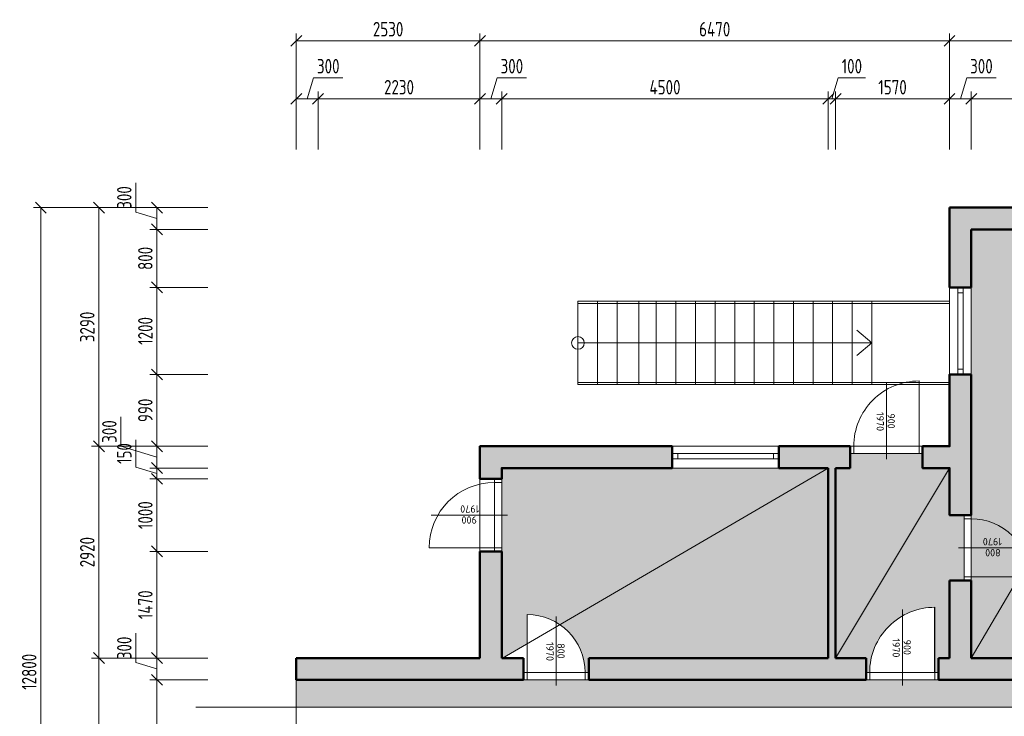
# Model space of a CAD drawing. Header units: millimetres. Extents: x 5450 to 824849, y -109713 to 33478.
# Tile 4 of 21: x 726674 to 740240, y -74729 to -65124. Entities that reach past the tile are written whole.
import ezdxf
from ezdxf.enums import TextEntityAlignment as Align

# ---------------------------------------------------------------- set-up
doc = ezdxf.new("R2010")
doc.units = ezdxf.units.MM
doc.layers.get('Defpoints').update_dxf_attribs({"color": 8})
for name, color, linetype, lineweight, true_color in [('B_pohled', 7, 'Continuous', 18, 0xe07000), ('B_výplně otvorů', 7, 'Continuous', 18, 0xe07000), ('B_řez', 7, 'Continuous', 50, 0xe07000), ('B_šrafy', 7, 'Continuous', 5, 0xe07000)]:
    doc.layers.add(name, color=color, linetype=linetype, lineweight=lineweight, true_color=true_color)
for name, color, linetype, lineweight in [('OTVORY', 1, 'Continuous', 25), ('S_kóty_100', 162, 'Continuous', 13), ('S_tenká', 120, 'Continuous', 18)]:
    doc.layers.add(name, color=color, linetype=linetype, lineweight=lineweight)
doc.styles.get("Standard").update_dxf_attribs({"font": 'isocpeur.ttf', "width": 0.75})
doc.dimstyles.new('M 1-100', dxfattribs={"dimscale": 100, "dimtxt": 2, "dimasz": 1.5, "dimexe": 1, "dimexo": 3, "dimgap": 0.6, "dimtad": 1, "dimdec": 0, "dimrnd": 5, "dimdsep": 46, "dimtxsty": 'Standard', "dimblk": 'OBLIQUE', "dimcen": 0.09, "dimclrd": 256, "dimclre": 256, "dimclrt": 256, "dimadec": 0, "dimazin": 0, "dimtfac": 1, "dimtdec": 0, "dimtmove": 1, "dimatfit": 3, "dimldrblk": 'OBLIQUE', "dimfxl": 0, "dimtolj": 1, "dimtzin": 0, "dimlwd": -1, "dimlwe": -1, "dimarcsym": 0})

# ---------------------------------------------------------------- blocks, each defined once
blk = doc.blocks.new('*U219')
at = {"linetype": 'ByBlock'}
for p, q in [((-500, 0), (-450, 0)), ((-450, 0), (-450, -100)), ((450, -100), (450, 0)), ((-500, -100), (-450, -100)), ((-450, -100), (-450, -1000)), ((450, 0), (500, 0)), ((450, -100), (500, -100))]:
    blk.add_line(p, q, dxfattribs=at)
for p, q in [((-500, -100), (-500, 0)), ((0, 78), (0, -971)), ((500, -100), (500, 0))]:
    blk.add_line(p, q)
at = {"linetype": 'Continuous'}
for p, q in [((-450, 0), (450, 0)), ((-450, -100), (450, -100))]:
    blk.add_line(p, q, dxfattribs=at)
at = {"linetype": 'ByBlock'}
blk.add_arc((-450, -100), 900, 270, 0, dxfattribs=at)
at = {"flags": 8}
blk.add_attdef('SIRKA', text='', height=100, rotation=90, dxfattribs=at).set_placement((13, -447), align=Align.BOTTOM_CENTER)
blk.add_attdef('VYSKA', text='', height=100, rotation=90, dxfattribs=at).set_placement((35, -446), align=Align.TOP_CENTER)
blk = doc.blocks.new('*U220')
at = {"linetype": 'ByBlock'}
for p, q in [((-450, 0), (-400, 0)), ((-400, 0), (-400, -100)), ((400, -100), (400, 0)), ((-450, -100), (-400, -100)), ((-400, -100), (-400, -900)), ((400, 0), (450, 0)), ((400, -100), (450, -100))]:
    blk.add_line(p, q, dxfattribs=at)
for p, q in [((-450, -100), (-450, 0)), ((0, 78), (0, -871)), ((450, -100), (450, 0))]:
    blk.add_line(p, q)
at = {"linetype": 'Continuous'}
for p, q in [((-400, 0), (400, 0)), ((-400, -100), (400, -100))]:
    blk.add_line(p, q, dxfattribs=at)
at = {"linetype": 'ByBlock'}
blk.add_arc((-400, -100), 800, 270, 0, dxfattribs=at)
at = {"flags": 8}
blk.add_attdef('SIRKA', text='', height=100, rotation=90, dxfattribs=at).set_placement((13, -397), align=Align.BOTTOM_CENTER)
blk.add_attdef('VYSKA', text='', height=100, rotation=90, dxfattribs=at).set_placement((35, -396), align=Align.TOP_CENTER)
blk = doc.blocks.new('*U195')
at = {"linetype": 'ByBlock'}
for p, q in [((-500, 0), (-450, 0)), ((-450, 0), (-450, -100)), ((450, -100), (450, 0)), ((-500, -100), (-450, -100)), ((-450, -100), (-450, -1000)), ((450, 0), (500, 0)), ((450, -100), (500, -100))]:
    blk.add_line(p, q, dxfattribs=at)
for p, q in [((-500, -100), (-500, 0)), ((0, 78), (0, -971)), ((500, -100), (500, 0))]:
    blk.add_line(p, q)
at = {"linetype": 'Continuous'}
for p, q in [((-450, 0), (450, 0)), ((-450, -100), (450, -100))]:
    blk.add_line(p, q, dxfattribs=at)
at = {"linetype": 'ByBlock'}
blk.add_arc((-450, -100), 900, 270, 0, dxfattribs=at)
at = {"flags": 8}
blk.add_attdef('SIRKA', text='', height=100, rotation=90, dxfattribs=at).set_placement((13, -447), align=Align.BOTTOM_CENTER)
blk.add_attdef('VYSKA', text='', height=100, rotation=90, dxfattribs=at).set_placement((35, -446), align=Align.TOP_CENTER)
blk = doc.blocks.new('*U196')
at = {"linetype": 'ByBlock'}
for p, q in [((-400, 0), (-450, 0)), ((-400, -100), (-400, 0)), ((-400, -100), (-450, -100)), ((400, 0), (400, -100)), ((450, 0), (400, 0)), ((400, -100), (400, -900)), ((450, -100), (400, -100))]:
    blk.add_line(p, q, dxfattribs=at)
for p, q in [((-450, -100), (-450, 0)), ((0, 78), (0, -871)), ((450, -100), (450, 0))]:
    blk.add_line(p, q)
at = {"linetype": 'Continuous'}
for p, q in [((400, 0), (-400, 0)), ((400, -100), (-400, -100))]:
    blk.add_line(p, q, dxfattribs=at)
at = {"linetype": 'ByBlock'}
blk.add_arc((400, -100), 800, 180, 270, dxfattribs=at)
at = {"flags": 8}
blk.add_attdef('SIRKA', text='', height=100, rotation=90, dxfattribs=at).set_placement((13, -397), align=Align.BOTTOM_CENTER)
blk.add_attdef('VYSKA', text='', height=100, rotation=90, dxfattribs=at).set_placement((35, -396), align=Align.TOP_CENTER)
blk = doc.blocks.new('*U197')
at = {"linetype": 'ByBlock'}
for p, q in [((-450, 100), (-450, 1000)), ((-500, 100), (-450, 100)), ((-500, 0), (-450, 0)), ((-450, 0), (-450, 100)), ((450, 100), (450, 0)), ((450, 100), (500, 100)), ((450, 0), (500, 0))]:
    blk.add_line(p, q, dxfattribs=at)
for p, q in [((0, -78), (0, 971)), ((-500, 100), (-500, 0)), ((500, 100), (500, 0))]:
    blk.add_line(p, q)
at = {"linetype": 'Continuous'}
for p, q in [((-450, 100), (450, 100)), ((-450, 0), (450, 0))]:
    blk.add_line(p, q, dxfattribs=at)
at = {"linetype": 'ByBlock'}
blk.add_arc((-450, 100), 900, 360, 90, dxfattribs=at)
at = {"flags": 8}
blk.add_attdef('SIRKA', text='', height=100, rotation=90, dxfattribs=at).set_placement((13, 449), align=Align.BOTTOM_CENTER)
blk.add_attdef('VYSKA', text='', height=100, rotation=90, dxfattribs=at).set_placement((35, 440), align=Align.TOP_CENTER)
blk = doc.blocks.new('*U12')
at = {"color": 0}
for p, q in [((0, 75), (1200, 75)), ((0, 75), (0, 0)), ((0, 0), (1200, 0)), ((75, 75), (75, 0)), ((1125, 0), (1125, 75)), ((1200, 0), (1200, 75))]:
    blk.add_line(p, q, dxfattribs=at)
blk = doc.blocks.new('*U16')
at = {"color": 0}
for p, q in [((0, 75), (1470, 75)), ((0, 75), (0, 0)), ((0, 0), (1470, 0)), ((75, 75), (75, 0)), ((1395, 0), (1395, 75)), ((1470, 0), (1470, 75))]:
    blk.add_line(p, q, dxfattribs=at)
blk = doc.blocks.new('_Oblique')
at = {"color": 0, "linetype": 'ByBlock', "lineweight": -2}
blk.add_line((-0.5, -0.5), (0.5, 0.5), dxfattribs=at)
blk = doc.blocks.new('*D44')
at = {"layer": 'Defpoints', "color": 0, "lineweight": 18, "transparency": 16777216}
for p in [(728565, -74225), (730785, -74225), (730835, -80055)]:
    blk.add_point(p, dxfattribs=at)
at = {"layer": 'S_kóty_100', "transparency": 16777216}
for p, q in [((729265, -74225), (728465, -74225)), ((728565, -80055), (728565, -74225)), ((729265, -80055), (728465, -80055))]:
    blk.add_line(p, q, dxfattribs=at)
at = {"layer": 'S_kóty_100', "transparency": 16777216, "xscale": 150, "yscale": 150, "zscale": 150}
for p, rotation in [((728565, -74225), 90), ((728565, -80055), 270)]:
    blk.add_blockref('_Oblique', p, dxfattribs=dict(at, rotation=rotation))
at = {"layer": 'S_kóty_100', "transparency": 16777216, "insert": (728405, -77140), "char_height": 200, "attachment_point": 5, "rotation": 90}
blk.add_mtext('\\A1;5830', dxfattribs=at)
blk = doc.blocks.new('*D45')
at = {"layer": 'Defpoints', "color": 0, "lineweight": 18, "transparency": 16777216}
for p in [(728565, -73925), (730485, -73925), (730785, -74225)]:
    blk.add_point(p, dxfattribs=at)
at = {"layer": 'S_kóty_100', "transparency": 16777216}
for p, q in [((728275, -73988), (728275, -73583)), ((729265, -73925), (728465, -73925)), ((728565, -74225), (728565, -73925)), ((728565, -74075), (728275, -73988)), ((729265, -74225), (728465, -74225))]:
    blk.add_line(p, q, dxfattribs=at)
at = {"layer": 'S_kóty_100', "transparency": 16777216, "xscale": 150, "yscale": 150, "zscale": 150}
for p, rotation in [((728565, -73925), 90), ((728565, -74225), 270)]:
    blk.add_blockref('_Oblique', p, dxfattribs=dict(at, rotation=rotation))
at = {"layer": 'S_kóty_100', "transparency": 16777216, "insert": (728115, -73785), "char_height": 200, "attachment_point": 5, "rotation": 90}
blk.add_mtext('\\A1;300', dxfattribs=at)
blk = doc.blocks.new('*D46')
at = {"layer": 'Defpoints', "color": 0, "lineweight": 18, "transparency": 16777216}
for p in [(728565, -72455), (733015, -72455), (730485, -73925)]:
    blk.add_point(p, dxfattribs=at)
at = {"layer": 'S_kóty_100', "transparency": 16777216}
for p, q in [((729265, -72455), (728465, -72455)), ((728565, -73925), (728565, -72455)), ((729265, -73925), (728465, -73925))]:
    blk.add_line(p, q, dxfattribs=at)
at = {"layer": 'S_kóty_100', "transparency": 16777216, "xscale": 150, "yscale": 150, "zscale": 150}
for p, rotation in [((728565, -72455), 90), ((728565, -73925), 270)]:
    blk.add_blockref('_Oblique', p, dxfattribs=dict(at, rotation=rotation))
at = {"layer": 'S_kóty_100', "transparency": 16777216, "insert": (728405, -73190), "char_height": 200, "attachment_point": 5, "rotation": 90}
blk.add_mtext('\\A1;1470', dxfattribs=at)
blk = doc.blocks.new('*D208')
at = {"layer": 'Defpoints', "color": 0, "lineweight": 18, "transparency": 16777216}
for p in [(728565, -71455), (733015, -71455), (733015, -72455)]:
    blk.add_point(p, dxfattribs=at)
at = {"layer": 'S_kóty_100', "transparency": 16777216}
for p, q in [((729265, -71455), (728465, -71455)), ((728565, -72455), (728565, -71455)), ((729265, -72455), (728465, -72455))]:
    blk.add_line(p, q, dxfattribs=at)
at = {"layer": 'S_kóty_100', "transparency": 16777216, "xscale": 150, "yscale": 150, "zscale": 150}
for p, rotation in [((728565, -71455), 90), ((728565, -72455), 270)]:
    blk.add_blockref('_Oblique', p, dxfattribs=dict(at, rotation=rotation))
at = {"layer": 'S_kóty_100', "transparency": 16777216, "insert": (728405, -71955), "char_height": 200, "attachment_point": 5, "rotation": 90}
blk.add_mtext('\\A1;1000', dxfattribs=at)
blk = doc.blocks.new('*D209')
at = {"layer": 'Defpoints', "color": 0, "lineweight": 18, "transparency": 16777216}
for p in [(728565, -71305), (733315, -71305), (733015, -71455)]:
    blk.add_point(p, dxfattribs=at)
at = {"layer": 'S_kóty_100', "transparency": 16777216}
for p, q in [((728275, -71293), (728275, -70918)), ((728565, -71380), (728275, -71293)), ((729265, -71305), (728465, -71305)), ((728565, -71455), (728565, -71305)), ((729265, -71455), (728465, -71455))]:
    blk.add_line(p, q, dxfattribs=at)
at = {"layer": 'S_kóty_100', "transparency": 16777216, "xscale": 150, "yscale": 150, "zscale": 150}
for p, rotation in [((728565, -71305), 90), ((728565, -71455), 270)]:
    blk.add_blockref('_Oblique', p, dxfattribs=dict(at, rotation=rotation))
at = {"layer": 'S_kóty_100', "transparency": 16777216, "insert": (728115, -71105), "char_height": 200, "attachment_point": 5, "rotation": 90}
blk.add_mtext('\\A1;150', dxfattribs=at)
blk = doc.blocks.new('*D210')
at = {"layer": 'Defpoints', "color": 0, "lineweight": 18, "transparency": 16777216}
for p in [(728565, -71005), (733015, -71005), (733315, -71305)]:
    blk.add_point(p, dxfattribs=at)
at = {"layer": 'S_kóty_100', "transparency": 16777216}
for p, q in [((728069, -71005), (728069, -70600)), ((728565, -71155), (728069, -71005)), ((729265, -71005), (728465, -71005)), ((728565, -71305), (728565, -71005)), ((729265, -71305), (728465, -71305))]:
    blk.add_line(p, q, dxfattribs=at)
at = {"layer": 'S_kóty_100', "transparency": 16777216, "xscale": 150, "yscale": 150, "zscale": 150}
for p, rotation in [((728565, -71005), 90), ((728565, -71305), 270)]:
    blk.add_blockref('_Oblique', p, dxfattribs=dict(at, rotation=rotation))
at = {"layer": 'S_kóty_100', "transparency": 16777216, "insert": (727909, -70802), "char_height": 200, "attachment_point": 5, "rotation": 90}
blk.add_mtext('\\A1;300', dxfattribs=at)
blk = doc.blocks.new('*D211')
at = {"layer": 'Defpoints', "color": 0, "lineweight": 18, "transparency": 16777216}
for p in [(728565, -70015), (739485, -70015), (733015, -71005)]:
    blk.add_point(p, dxfattribs=at)
at = {"layer": 'S_kóty_100', "transparency": 16777216}
for p, q in [((729265, -70015), (728465, -70015)), ((728565, -71005), (728565, -70015)), ((729265, -71005), (728465, -71005))]:
    blk.add_line(p, q, dxfattribs=at)
at = {"layer": 'S_kóty_100', "transparency": 16777216, "xscale": 150, "yscale": 150, "zscale": 150}
for p, rotation in [((728565, -70015), 90), ((728565, -71005), 270)]:
    blk.add_blockref('_Oblique', p, dxfattribs=dict(at, rotation=rotation))
at = {"layer": 'S_kóty_100', "transparency": 16777216, "insert": (728405, -70510), "char_height": 200, "attachment_point": 5, "rotation": 90}
blk.add_mtext('\\A1;990', dxfattribs=at)
blk = doc.blocks.new('*D212')
at = {"layer": 'Defpoints', "color": 0, "lineweight": 18, "transparency": 16777216}
for p in [(728565, -68815), (739485, -68815), (739485, -70015)]:
    blk.add_point(p, dxfattribs=at)
at = {"layer": 'S_kóty_100', "transparency": 16777216}
for p, q in [((729265, -68815), (728465, -68815)), ((728565, -70015), (728565, -68815)), ((729265, -70015), (728465, -70015))]:
    blk.add_line(p, q, dxfattribs=at)
at = {"layer": 'S_kóty_100', "transparency": 16777216, "xscale": 150, "yscale": 150, "zscale": 150}
for p, rotation in [((728565, -68815), 90), ((728565, -70015), 270)]:
    blk.add_blockref('_Oblique', p, dxfattribs=dict(at, rotation=rotation))
at = {"layer": 'S_kóty_100', "transparency": 16777216, "insert": (728405, -69415), "char_height": 200, "attachment_point": 5, "rotation": 90}
blk.add_mtext('\\A1;1200', dxfattribs=at)
blk = doc.blocks.new('*D213')
at = {"layer": 'Defpoints', "color": 0, "lineweight": 18, "transparency": 16777216}
for p in [(728565, -68015), (739785, -68015), (739485, -68815)]:
    blk.add_point(p, dxfattribs=at)
at = {"layer": 'S_kóty_100', "transparency": 16777216}
for p, q in [((729265, -68015), (728465, -68015)), ((728565, -68815), (728565, -68015)), ((729265, -68815), (728465, -68815))]:
    blk.add_line(p, q, dxfattribs=at)
at = {"layer": 'S_kóty_100', "transparency": 16777216, "xscale": 150, "yscale": 150, "zscale": 150}
for p, rotation in [((728565, -68015), 90), ((728565, -68815), 270)]:
    blk.add_blockref('_Oblique', p, dxfattribs=dict(at, rotation=rotation))
at = {"layer": 'S_kóty_100', "transparency": 16777216, "insert": (728405, -68415), "char_height": 200, "attachment_point": 5, "rotation": 90}
blk.add_mtext('\\A1;800', dxfattribs=at)
blk = doc.blocks.new('*D47')
at = {"layer": 'Defpoints', "color": 0, "lineweight": 18, "transparency": 16777216}
for p in [(728565, -67715), (739485, -67715), (739785, -68015)]:
    blk.add_point(p, dxfattribs=at)
at = {"layer": 'S_kóty_100', "transparency": 16777216}
for p, q in [((728275, -67778), (728275, -67373)), ((728565, -67865), (728275, -67778)), ((729265, -67715), (728465, -67715)), ((728565, -68015), (728565, -67715)), ((729265, -68015), (728465, -68015))]:
    blk.add_line(p, q, dxfattribs=at)
at = {"layer": 'S_kóty_100', "transparency": 16777216, "xscale": 150, "yscale": 150, "zscale": 150}
for p, rotation in [((728565, -67715), 90), ((728565, -68015), 270)]:
    blk.add_blockref('_Oblique', p, dxfattribs=dict(at, rotation=rotation))
at = {"layer": 'S_kóty_100', "transparency": 16777216, "insert": (728115, -67575), "char_height": 200, "attachment_point": 5, "rotation": 90}
blk.add_mtext('\\A1;300', dxfattribs=at)
blk = doc.blocks.new('*D214')
at = {"layer": 'Defpoints', "color": 0, "lineweight": 18, "transparency": 16777216}
for p in [(727765, -73925), (730485, -73925), (730435, -80515)]:
    blk.add_point(p, dxfattribs=at)
at = {"layer": 'S_kóty_100', "transparency": 16777216}
for p, q in [((728465, -73925), (727665, -73925)), ((727765, -80515), (727765, -73925)), ((728465, -80515), (727665, -80515))]:
    blk.add_line(p, q, dxfattribs=at)
at = {"layer": 'S_kóty_100', "transparency": 16777216, "xscale": 150, "yscale": 150, "zscale": 150}
for p, rotation in [((727765, -73925), 90), ((727765, -80515), 270)]:
    blk.add_blockref('_Oblique', p, dxfattribs=dict(at, rotation=rotation))
at = {"layer": 'S_kóty_100', "transparency": 16777216, "insert": (727605, -77220), "char_height": 200, "attachment_point": 5, "rotation": 90}
blk.add_mtext('\\A1;6590', dxfattribs=at)
blk = doc.blocks.new('*D215')
at = {"layer": 'Defpoints', "color": 0, "lineweight": 18, "transparency": 16777216}
for p in [(727765, -71005), (733015, -71005), (730485, -73925)]:
    blk.add_point(p, dxfattribs=at)
at = {"layer": 'S_kóty_100', "transparency": 16777216}
for p, q in [((728465, -71005), (727665, -71005)), ((727765, -73925), (727765, -71005)), ((728465, -73925), (727665, -73925))]:
    blk.add_line(p, q, dxfattribs=at)
at = {"layer": 'S_kóty_100', "transparency": 16777216, "xscale": 150, "yscale": 150, "zscale": 150}
for p, rotation in [((727765, -71005), 90), ((727765, -73925), 270)]:
    blk.add_blockref('_Oblique', p, dxfattribs=dict(at, rotation=rotation))
at = {"layer": 'S_kóty_100', "transparency": 16777216, "insert": (727605, -72465), "char_height": 200, "attachment_point": 5, "rotation": 90}
blk.add_mtext('\\A1;2920', dxfattribs=at)
blk = doc.blocks.new('*D216')
at = {"layer": 'Defpoints', "color": 0, "lineweight": 18, "transparency": 16777216}
for p in [(727765, -67715), (739485, -67715), (733015, -71005)]:
    blk.add_point(p, dxfattribs=at)
at = {"layer": 'S_kóty_100', "transparency": 16777216}
for p, q in [((728465, -67715), (727665, -67715)), ((727765, -71005), (727765, -67715)), ((728465, -71005), (727665, -71005))]:
    blk.add_line(p, q, dxfattribs=at)
at = {"layer": 'S_kóty_100', "transparency": 16777216, "xscale": 150, "yscale": 150, "zscale": 150}
for p, rotation in [((727765, -67715), 90), ((727765, -71005), 270)]:
    blk.add_blockref('_Oblique', p, dxfattribs=dict(at, rotation=rotation))
at = {"layer": 'S_kóty_100', "transparency": 16777216, "insert": (727605, -69360), "char_height": 200, "attachment_point": 5, "rotation": 90}
blk.add_mtext('\\A1;3290', dxfattribs=at)
blk = doc.blocks.new('*D217')
at = {"layer": 'Defpoints', "color": 0, "lineweight": 18, "transparency": 16777216}
for p in [(726965, -67715), (739485, -67715), (730435, -80515)]:
    blk.add_point(p, dxfattribs=at)
at = {"layer": 'S_kóty_100', "transparency": 16777216}
for p, q in [((727665, -67715), (726865, -67715)), ((726965, -80515), (726965, -67715)), ((727665, -80515), (726865, -80515))]:
    blk.add_line(p, q, dxfattribs=at)
at = {"layer": 'S_kóty_100', "transparency": 16777216, "xscale": 150, "yscale": 150, "zscale": 150}
for p, rotation in [((726965, -67715), 90), ((726965, -80515), 270)]:
    blk.add_blockref('_Oblique', p, dxfattribs=dict(at, rotation=rotation))
at = {"layer": 'S_kóty_100', "transparency": 16777216, "insert": (726805, -74115), "char_height": 200, "attachment_point": 5, "rotation": 90}
blk.add_mtext('\\A1;12800', dxfattribs=at)
blk = doc.blocks.new('*D53')
at = {"layer": 'Defpoints', "color": 0, "lineweight": 18, "transparency": 16777216}
for p in [(739785, -66215), (739785, -68015), (743145, -68215)]:
    blk.add_point(p, dxfattribs=at)
at = {"layer": 'S_kóty_100', "transparency": 16777216}
for p, q in [((739785, -66915), (739785, -66115)), ((743145, -66915), (743145, -66115)), ((743145, -66215), (739785, -66215))]:
    blk.add_line(p, q, dxfattribs=at)
at = {"layer": 'S_kóty_100', "transparency": 16777216, "xscale": 150, "yscale": 150, "zscale": 150, "rotation": 180}
blk.add_blockref('_Oblique', (739785, -66215), dxfattribs=at)
at = {"layer": 'S_kóty_100', "transparency": 16777216, "xscale": 150, "yscale": 150, "zscale": 150}
blk.add_blockref('_Oblique', (743145, -66215), dxfattribs=at)
at = {"layer": 'S_kóty_100', "transparency": 16777216, "insert": (741465, -66055), "char_height": 200, "attachment_point": 5}
blk.add_mtext('\\A1;3360', dxfattribs=at)
blk = doc.blocks.new('*D32')
at = {"layer": 'Defpoints', "color": 0, "lineweight": 18, "transparency": 16777216}
for p in [(739485, -66215), (739485, -67715), (739785, -68015)]:
    blk.add_point(p, dxfattribs=at)
at = {"layer": 'S_kóty_100', "transparency": 16777216}
for p, q in [((739635, -66215), (739722, -65925)), ((739722, -65925), (740127, -65925)), ((739485, -66915), (739485, -66115)), ((739785, -66915), (739785, -66115)), ((739785, -66215), (739485, -66215))]:
    blk.add_line(p, q, dxfattribs=at)
at = {"layer": 'S_kóty_100', "transparency": 16777216, "xscale": 150, "yscale": 150, "zscale": 150, "rotation": 180}
blk.add_blockref('_Oblique', (739485, -66215), dxfattribs=at)
at = {"layer": 'S_kóty_100', "transparency": 16777216, "xscale": 150, "yscale": 150, "zscale": 150}
blk.add_blockref('_Oblique', (739785, -66215), dxfattribs=at)
at = {"layer": 'S_kóty_100', "transparency": 16777216, "insert": (739925, -65765), "char_height": 200, "attachment_point": 5}
blk.add_mtext('\\A1;300', dxfattribs=at)
blk = doc.blocks.new('*D33')
at = {"layer": 'Defpoints', "color": 0, "lineweight": 18, "transparency": 16777216}
for p in [(737915, -66215), (739485, -67715), (737915, -71305)]:
    blk.add_point(p, dxfattribs=at)
at = {"layer": 'S_kóty_100', "transparency": 16777216}
for p, q in [((737915, -66915), (737915, -66115)), ((739485, -66915), (739485, -66115)), ((739485, -66215), (737915, -66215))]:
    blk.add_line(p, q, dxfattribs=at)
at = {"layer": 'S_kóty_100', "transparency": 16777216, "xscale": 150, "yscale": 150, "zscale": 150, "rotation": 180}
blk.add_blockref('_Oblique', (737915, -66215), dxfattribs=at)
at = {"layer": 'S_kóty_100', "transparency": 16777216, "xscale": 150, "yscale": 150, "zscale": 150}
blk.add_blockref('_Oblique', (739485, -66215), dxfattribs=at)
at = {"layer": 'S_kóty_100', "transparency": 16777216, "insert": (738700, -66055), "char_height": 200, "attachment_point": 5}
blk.add_mtext('\\A1;1570', dxfattribs=at)
blk = doc.blocks.new('*D54')
at = {"layer": 'Defpoints', "color": 0, "lineweight": 18, "transparency": 16777216}
for p in [(737815, -66215), (737815, -71305), (737915, -71305)]:
    blk.add_point(p, dxfattribs=at)
at = {"layer": 'S_kóty_100', "transparency": 16777216}
for p, q in [((737865, -66215), (737952, -65925)), ((737952, -65925), (738327, -65925)), ((737815, -66915), (737815, -66115)), ((737915, -66915), (737915, -66115)), ((737815, -66215), (737665, -66215)), ((737915, -66215), (737815, -66215)), ((737915, -66215), (737815, -66215)), ((737915, -66215), (738065, -66215))]:
    blk.add_line(p, q, dxfattribs=at)
at = {"layer": 'S_kóty_100', "transparency": 16777216, "xscale": 150, "yscale": 150, "zscale": 150}
blk.add_blockref('_Oblique', (737815, -66215), dxfattribs=at)
at = {"layer": 'S_kóty_100', "transparency": 16777216, "xscale": 150, "yscale": 150, "zscale": 150, "rotation": 180}
blk.add_blockref('_Oblique', (737915, -66215), dxfattribs=at)
at = {"layer": 'S_kóty_100', "transparency": 16777216, "insert": (738140, -65765), "char_height": 200, "attachment_point": 5}
blk.add_mtext('\\A1;100', dxfattribs=at)
blk = doc.blocks.new('*D55')
at = {"layer": 'Defpoints', "color": 0, "lineweight": 18, "transparency": 16777216}
for p in [(733315, -66215), (733315, -71305), (737815, -71305)]:
    blk.add_point(p, dxfattribs=at)
at = {"layer": 'S_kóty_100', "transparency": 16777216}
for p, q in [((733315, -66915), (733315, -66115)), ((737815, -66915), (737815, -66115)), ((737815, -66215), (733315, -66215))]:
    blk.add_line(p, q, dxfattribs=at)
at = {"layer": 'S_kóty_100', "transparency": 16777216, "xscale": 150, "yscale": 150, "zscale": 150, "rotation": 180}
blk.add_blockref('_Oblique', (733315, -66215), dxfattribs=at)
at = {"layer": 'S_kóty_100', "transparency": 16777216, "xscale": 150, "yscale": 150, "zscale": 150}
blk.add_blockref('_Oblique', (737815, -66215), dxfattribs=at)
at = {"layer": 'S_kóty_100', "transparency": 16777216, "insert": (735565, -66055), "char_height": 200, "attachment_point": 5}
blk.add_mtext('\\A1;4500', dxfattribs=at)
blk = doc.blocks.new('*D56')
at = {"layer": 'Defpoints', "color": 0, "lineweight": 18, "transparency": 16777216}
for p in [(733015, -66215), (733015, -71005), (733315, -71305)]:
    blk.add_point(p, dxfattribs=at)
at = {"layer": 'S_kóty_100', "transparency": 16777216}
for p, q in [((733165, -66215), (733252, -65925)), ((733252, -65925), (733657, -65925)), ((733015, -66915), (733015, -66115)), ((733315, -66915), (733315, -66115)), ((733315, -66215), (733015, -66215))]:
    blk.add_line(p, q, dxfattribs=at)
at = {"layer": 'S_kóty_100', "transparency": 16777216, "xscale": 150, "yscale": 150, "zscale": 150, "rotation": 180}
blk.add_blockref('_Oblique', (733015, -66215), dxfattribs=at)
at = {"layer": 'S_kóty_100', "transparency": 16777216, "xscale": 150, "yscale": 150, "zscale": 150}
blk.add_blockref('_Oblique', (733315, -66215), dxfattribs=at)
at = {"layer": 'S_kóty_100', "transparency": 16777216, "insert": (733455, -65765), "char_height": 200, "attachment_point": 5}
blk.add_mtext('\\A1;300', dxfattribs=at)
blk = doc.blocks.new('*D57')
at = {"layer": 'Defpoints', "color": 0, "lineweight": 18, "transparency": 16777216}
for p in [(730785, -66215), (733015, -71005), (730785, -74225)]:
    blk.add_point(p, dxfattribs=at)
at = {"layer": 'S_kóty_100', "transparency": 16777216}
for p, q in [((730785, -66915), (730785, -66115)), ((733015, -66915), (733015, -66115)), ((733015, -66215), (730785, -66215))]:
    blk.add_line(p, q, dxfattribs=at)
at = {"layer": 'S_kóty_100', "transparency": 16777216, "xscale": 150, "yscale": 150, "zscale": 150, "rotation": 180}
blk.add_blockref('_Oblique', (730785, -66215), dxfattribs=at)
at = {"layer": 'S_kóty_100', "transparency": 16777216, "xscale": 150, "yscale": 150, "zscale": 150}
blk.add_blockref('_Oblique', (733015, -66215), dxfattribs=at)
at = {"layer": 'S_kóty_100', "transparency": 16777216, "insert": (731900, -66055), "char_height": 200, "attachment_point": 5}
blk.add_mtext('\\A1;2230', dxfattribs=at)
blk = doc.blocks.new('*D34')
at = {"layer": 'Defpoints', "color": 0, "lineweight": 18, "transparency": 16777216}
for p in [(730485, -66215), (730485, -73925), (730785, -74225)]:
    blk.add_point(p, dxfattribs=at)
at = {"layer": 'S_kóty_100', "transparency": 16777216}
for p, q in [((730635, -66215), (730722, -65925)), ((730722, -65925), (731127, -65925)), ((730485, -66915), (730485, -66115)), ((730785, -66915), (730785, -66115)), ((730785, -66215), (730485, -66215))]:
    blk.add_line(p, q, dxfattribs=at)
at = {"layer": 'S_kóty_100', "transparency": 16777216, "xscale": 150, "yscale": 150, "zscale": 150, "rotation": 180}
blk.add_blockref('_Oblique', (730485, -66215), dxfattribs=at)
at = {"layer": 'S_kóty_100', "transparency": 16777216, "xscale": 150, "yscale": 150, "zscale": 150}
blk.add_blockref('_Oblique', (730785, -66215), dxfattribs=at)
at = {"layer": 'S_kóty_100', "transparency": 16777216, "insert": (730925, -65765), "char_height": 200, "attachment_point": 5}
blk.add_mtext('\\A1;300', dxfattribs=at)
blk = doc.blocks.new('*D59')
at = {"layer": 'Defpoints', "color": 0, "lineweight": 18, "transparency": 16777216}
for p in [(739485, -65415), (739485, -67715), (743585, -68235)]:
    blk.add_point(p, dxfattribs=at)
at = {"layer": 'S_kóty_100', "transparency": 16777216}
for p, q in [((739485, -66115), (739485, -65315)), ((743585, -66115), (743585, -65315)), ((743585, -65415), (739485, -65415))]:
    blk.add_line(p, q, dxfattribs=at)
at = {"layer": 'S_kóty_100', "transparency": 16777216, "xscale": 150, "yscale": 150, "zscale": 150, "rotation": 180}
blk.add_blockref('_Oblique', (739485, -65415), dxfattribs=at)
at = {"layer": 'S_kóty_100', "transparency": 16777216, "xscale": 150, "yscale": 150, "zscale": 150}
blk.add_blockref('_Oblique', (743585, -65415), dxfattribs=at)
at = {"layer": 'S_kóty_100', "transparency": 16777216, "insert": (741535, -65255), "char_height": 200, "attachment_point": 5}
blk.add_mtext('\\A1;4100', dxfattribs=at)
blk = doc.blocks.new('*D60')
at = {"layer": 'Defpoints', "color": 0, "lineweight": 18, "transparency": 16777216}
for p in [(733015, -65415), (739485, -67715), (733015, -71005)]:
    blk.add_point(p, dxfattribs=at)
at = {"layer": 'S_kóty_100', "transparency": 16777216}
for p, q in [((733015, -66115), (733015, -65315)), ((739485, -66115), (739485, -65315)), ((739485, -65415), (733015, -65415))]:
    blk.add_line(p, q, dxfattribs=at)
at = {"layer": 'S_kóty_100', "transparency": 16777216, "xscale": 150, "yscale": 150, "zscale": 150, "rotation": 180}
blk.add_blockref('_Oblique', (733015, -65415), dxfattribs=at)
at = {"layer": 'S_kóty_100', "transparency": 16777216, "xscale": 150, "yscale": 150, "zscale": 150}
blk.add_blockref('_Oblique', (739485, -65415), dxfattribs=at)
at = {"layer": 'S_kóty_100', "transparency": 16777216, "insert": (736250, -65255), "char_height": 200, "attachment_point": 5}
blk.add_mtext('\\A1;6470', dxfattribs=at)
blk = doc.blocks.new('*D61')
at = {"layer": 'Defpoints', "color": 0, "lineweight": 18, "transparency": 16777216}
for p in [(730485, -65415), (733015, -71005), (730485, -73925)]:
    blk.add_point(p, dxfattribs=at)
at = {"layer": 'S_kóty_100', "transparency": 16777216}
for p, q in [((730485, -66115), (730485, -65315)), ((733015, -66115), (733015, -65315)), ((733015, -65415), (730485, -65415))]:
    blk.add_line(p, q, dxfattribs=at)
at = {"layer": 'S_kóty_100', "transparency": 16777216, "xscale": 150, "yscale": 150, "zscale": 150, "rotation": 180}
blk.add_blockref('_Oblique', (730485, -65415), dxfattribs=at)
at = {"layer": 'S_kóty_100', "transparency": 16777216, "xscale": 150, "yscale": 150, "zscale": 150}
blk.add_blockref('_Oblique', (733015, -65415), dxfattribs=at)
at = {"layer": 'S_kóty_100', "transparency": 16777216, "insert": (731750, -65255), "char_height": 200, "attachment_point": 5}
blk.add_mtext('\\A1;2530', dxfattribs=at)

msp = doc.modelspace()

# ---------------------------------------------------------------- hatches: boundary and pattern name
at = {"layer": 'B_šrafy'}
h = msp.add_hatch(dxfattribs=at)
h.set_pattern_fill('AR-SAND', color=256, scale=50, angle=180)
h.set_pattern_definition([(217.5, (860832.55, -50628.33), (3.14967, -96.34119), [0, -76, 0, -85, 0, -81.25]), (187.5, (860832.55, -50628.33), (-88.48884, -141.1073), [0, -41, 0, -68.5, 0, -26.25]), (147.5, (860894.05, -50628.33), (-155.707093, -0.282953), [0, -25, 0, -90, 0, -117.5]), (137.5, (860894.05, -50628.33), (-150.30633, -43.88378), [0, -12.5, 0, -59, 0, -67.5])])
h.paths.add_polyline_path([(745026.5, -70135), (745635, -70135), (745635, -70035), (745064.5, -70035)], flags=17)
h.paths.add_polyline_path([(730485, -79555), (730785, -79555), (730785, -77603.6), (730485, -77603.6)])
h.paths.add_polyline_path([(730485, -74225), (733615, -74225), (733615, -74125), (733615, -73925), (733315, -73925), (733315, -72455), (733215, -72455), (733015, -72455), (733015, -73925), (730485, -73925)])
h.paths.add_polyline_path([(734515, -74225), (738335, -74225), (738335, -74125), (738335, -73925), (737915, -73925), (737915, -71305), (738115, -71305), (738115, -71005), (737135, -71005), (737135, -71305), (737815, -71305), (737815, -73925), (734515, -73925)])
h.paths.add_polyline_path([(733015, -71455), (733315, -71455), (733315, -71305), (735665, -71305), (735665, -71005), (733015, -71005)])
h.paths.add_polyline_path([(739115, -71305), (739485, -71305), (739485, -71955), (739785, -71955), (739785, -70015), (739485, -70015), (739485, -71005), (739115, -71005)])
h.paths.add_polyline_path([(742785, -74165), (743285, -74165), (743285, -73765), (743145, -73765), (742785, -73765), (742785, -73925)], flags=17)
h.paths.add_polyline_path([(742105, -68215), (742965, -68215), (742965, -67715), (742105, -67715)], flags=17)
h.paths.add_polyline_path([(742965, -68215), (743145, -68215), (743285, -68215), (743285, -67715), (742965, -67715)], flags=17)
h.paths.add_polyline_path([(741785, -68015), (741785, -68215), (742105, -68215), (742105, -67715), (741785, -67715)], flags=17)
h.paths.add_polyline_path([(739485, -68815), (739785, -68815), (739785, -68015), (741785, -68015), (741785, -67715), (739485, -67715)], flags=17)
h.paths.add_polyline_path([(745935, -71135), (745635, -71135), (745635, -74225), (745935, -74225)], flags=17)
h.paths.add_polyline_path([(745635, -70235), (745935, -70235), (745935, -68235), (743585, -68235), (743585, -67715), (743285, -67715), (743285, -68215), (743145, -68215), (743145, -73765), (743285, -73765), (743285, -74165), (742785, -74165), (742785, -73925), (739785, -73925), (739785, -72855), (739685, -72855), (739485, -72855), (739485, -73925), (739335, -73925), (739335, -74225), (745634, -74231.2), (745634, -73931.2), (743585, -73925), (743585, -68535), (745635, -68535)])
h.paths.add_polyline_path([(744735, -70035), (744735, -70135), (745026.5, -70135), (745064.5, -70035)])
h.paths.add_polyline_path([(743835, -70135), (743835, -70035), (743585, -70035), (743585, -70135)])
h.paths.add_polyline_path([(743145, -78339.5), (745935, -78339.5), (745935, -77603.6), (745635, -77603.6), (745635, -78335), (743585, -78335), (743585, -77603.6), (743145, -77603.6)])
h.paths.add_polyline_path([(741740, -80215), (741785, -80215), (741785, -80055), (741740, -80055)])
h = msp.add_hatch(dxfattribs=at)
h.set_pattern_fill('AR-SAND', color=256, scale=100, angle=180)
h.set_pattern_definition([(217.5, (0, 0), (6.299336, -192.682377), [0, -152, 0, -170, 0, -162.5]), (187.5, (0, 0), (-176.97767, -282.21461), [0, -82, 0, -137, 0, -52.5]), (147.5, (123, -2e-14), (-311.414186, -0.565905), [0, -50, 0, -180, 0, -235]), (137.5, (123, -2e-14), (-300.61266, -87.76756), [0, -25, 0, -118, 0, -135])])
h.paths.add_polyline_path([(743585, -78335), (745635, -78335), (745635, -77603.6), (745935, -77603.6), (745935, -77103.6), (730485, -77103.6), (730485, -77603.6), (730785, -77603.6), (730785, -79555), (730835, -79555), (730835, -80055), (730917, -80055), (743145, -77603.6), (743585, -77603.6)])
h.paths.add_polyline_path([(730917, -80055), (731505, -80055), (733855, -80055), (734755, -80055), (736405, -80055), (736405, -79555), (736805, -79555), (736805, -80055), (738085, -80055), (740475, -80055), (740840, -80055), (740890, -80055), (740890, -79415, -0.356394), (741673.9, -80055), (741740, -80055), (741785, -80055), (741785, -79395), (743145, -79395), (743145, -77603.6)])
h.paths.add_polyline_path([(740890, -80055), (741290, -80055), (741290, -79522.2, 0.1316525), (740890, -79415)], flags=17)
h.paths.add_polyline_path([(741290, -80055), (741673.9, -80055, 0.2146692), (741290, -79522.2)], flags=17)
h.paths.add_polyline_path([(740560.3, -72607.5, -0.0624316), (740585, -72805), (740444.1, -72805), (739785, -73925), (742785, -73925), (742785, -73765), (743145, -73765), (743145, -68215)])
h.paths.add_polyline_path([(739785, -71955), (739785, -72005, -0.3429142), (740560.3, -72607.5), (743145, -68215), (741785, -68215), (741785, -68015), (739785, -68015), (739785, -68815), (739785, -70015)])
h.paths.add_polyline_path([(739785, -73925), (740444.1, -72805), (739785, -72805), (739785, -72855)], flags=17)
h.paths.add_polyline_path([(740444.1, -72805), (740585, -72805, 0.0624316), (740560.3, -72607.5)], flags=17)
h.paths.add_polyline_path([(739785, -72805), (740444.1, -72805), (740560.3, -72607.5, 0.0686566), (740477.8, -72405), (739785, -72405)], flags=17)
h.paths.add_polyline_path([(739785, -72405), (740477.8, -72405, 0.2679492), (739785, -72005)], flags=17)
h.paths.add_polyline_path([(737915, -73925), (738335, -73925), (738335, -74125), (738385, -74125, -0.4142136), (739285, -73225), (739285, -74125), (739335, -74125), (739335, -73925), (739485, -73925), (739485, -72855), (739685, -72855), (739685, -72805), (739685, -72005), (739685, -71955), (739485, -71955), (739485, -71305)], flags=17)
h.paths.add_polyline_path([(737915, -73925), (739485, -71305), (739115, -71305), (739115, -71105), (739065, -71105), (738165, -71105), (738115, -71105), (738115, -71305), (737915, -71305)], flags=17)
h.paths.add_polyline_path([(734115.8, -73464.1, -0.2479506), (734465, -74125), (734515, -74125), (734515, -73925), (737815, -73925), (737815, -71305)], flags=17)
h.paths.add_polyline_path([(733315, -72405), (733315, -72455), (733315, -73925), (733326.2, -73925), (733665, -73727.2), (733665, -73325, -0.1507775), (734115.8, -73464.1), (737815, -71305), (737135, -71305), (735665, -71305), (733315, -71305), (733315, -71455), (733315, -71505)], flags=17)
h.paths.add_polyline_path([(745935, -74225), (739285, -74225), (738385, -74225), (738335, -74225), (734515, -74225), (734465, -74225), (733665, -74225), (733615, -74225), (730485, -74225), (730485, -74603.6), (745935, -74603.6)])
h.paths.add_polyline_path([(743585, -70035), (745094.6, -70035), (745635, -68535), (743585, -68535)])
h.paths.add_polyline_path([(745058.6, -70135), (743585, -70135), (743585, -74225)])
h.paths.add_polyline_path([(745635, -70135), (745058.6, -70135), (743693.1, -73925), (745635, -73925)])
h.paths.add_polyline_path([(745094.6, -70035), (745635, -70035), (745635, -68535)])

# ---------------------------------------------------------------- linework, layer by layer
at = {"layer": 'B_pohled'}
for p, q in [((739485, -69005), (734365, -69005)), ((734365, -69005), (734365, -70155)), ((739485, -69035), (734365, -69035)), ((734635, -69005), (734635, -70155)), ((734905, -69005), (734905, -70155)), ((735205, -69005), (735205, -70155)), ((735445, -69005), (735445, -70155)), ((735715, -69005), (735715, -70155)), ((735985, -69005), (735985, -70155)), ((736255, -69005), (736255, -70155)), ((736525, -69005), (736525, -70155)), ((736795, -69005), (736795, -70155)), ((737065, -69005), (737065, -70155)), ((737335, -69005), (737335, -70155)), ((737605, -69005), (737605, -70155)), ((737875, -69005), (737875, -70155)), ((738145, -69005), (738145, -70155)), ((738415, -69005), (738415, -70155)), ((738415, -69580), (738208.4, -69404.6)), ((734365, -69580), (738415, -69580)), ((738415, -69580), (738208.4, -69755.4)), ((739485, -70125), (734365, -70125)), ((739485, -70155), (734365, -70155))]:
    msp.add_line(p, q, dxfattribs=at)
for points in [[(743145, -68215), (739785, -73925)], [(737815, -71305), (733326.2, -73925)], [(739485, -71305), (737915, -73925)], [(730485, -74603.6), (730485, -74225)]]:
    msp.add_lwpolyline(points, dxfattribs=at)
msp.add_circle((734365, -69580), 86.7, dxfattribs=at)
at = {"layer": 'B_výplně otvorů'}
for p, q in [((739485, -68815), (739485, -70015)), ((739785, -68815), (739785, -70015)), ((737135, -71005), (735665, -71005)), ((735665, -71305), (737135, -71305))]:
    msp.add_line(p, q, dxfattribs=at)
at = {"layer": 'B_řez'}
for p, q in [((743585, -67715), (739485, -67715)), ((739485, -67715), (739485, -68815)), ((739785, -68815), (739785, -68015)), ((739785, -68015), (741785, -68015)), ((739485, -68815), (739785, -68815)), ((738115, -71005), (737135, -71005)), ((737135, -71005), (737135, -71305)), ((738115, -71305), (738115, -71005)), ((737135, -71305), (737815, -71305)), ((737815, -71305), (737815, -73925)), ((737915, -73925), (737915, -71305)), ((737915, -71305), (738115, -71305)), ((733015, -73925), (733015, -72455)), ((733015, -72455), (733315, -72455)), ((733315, -72455), (733315, -73925)), ((739785, -72855), (739485, -72855)), ((739485, -72855), (739485, -73925)), ((739785, -73925), (739785, -72855)), ((730485, -74225), (730485, -73925)), ((730485, -73925), (733015, -73925)), ((733315, -73925), (733615, -73925)), ((733615, -73925), (733615, -74225)), ((734515, -73925), (734515, -74225)), ((737815, -73925), (734515, -73925)), ((738335, -73925), (737915, -73925)), ((738335, -74225), (738335, -73925)), ((739485, -73925), (739335, -73925)), ((739335, -73925), (739335, -74225)), ((742785, -73925), (739785, -73925)), ((733615, -74225), (730485, -74225)), ((734515, -74225), (738335, -74225)), ((739335, -74225), (743585, -74225))]:
    msp.add_line(p, q, dxfattribs=at)
for points in [[(739785, -70015), (739485, -70015), (739485, -71005), (739115, -71005), (739115, -71305), (739485, -71305), (739485, -71955), (739785, -71955)], [(735665, -71005), (733015, -71005), (733015, -71455), (733315, -71455), (733315, -71305), (735665, -71305)]]:
    msp.add_lwpolyline(points, close=True, dxfattribs=at)
at = {"layer": 'Defpoints', "color": 3, "linetype": 'Continuous', "lineweight": 18, "ltscale": 0.5}
msp.add_lwpolyline([(745935, -78335), (745935, -68235), (743585, -68235), (743585, -67715), (739485, -67715), (739485, -71005), (733015, -71005), (733015, -73925), (730485, -73925), (730485, -79555), (730835, -79555), (730835, -80055), (736405, -80055), (736405, -79555), (736805, -79555), (736805, -80055), (741785, -80055), (741785, -79395), (743145, -79395.4), (743145, -78335)], close=True, dxfattribs=at)
at = {"layer": 'OTVORY'}
msp.add_line((739285, -74125), (739285, -73225), dxfattribs=at)
at = {"layer": 'S_tenká', "ltscale": 2}
msp.add_line((748148.3, -74603.6), (729099, -74603.6), dxfattribs=at)

# ---------------------------------------------------------------- block references
at = {"layer": 'B_výplně otvorů', "xscale": -1, "rotation": 270}
msp.add_blockref('*U12', (739597.5, -70015), dxfattribs=at)
at = {"layer": 'B_výplně otvorů'}
ref = msp.add_blockref('*U195', (738615, -71105), dxfattribs=dict(at, rotation=180))
ref.add_attrib('VYSKA', '1970', dxfattribs={"layer": '0', "height": 100, "rotation": 270}).set_placement((738580.2, -70665.1), align=Align.TOP_CENTER)
ref.add_attrib('SIRKA', '900', dxfattribs={"layer": '0', "height": 100, "rotation": 270}).set_placement((738602, -70657.1), align=Align.BOTTOM_CENTER)
at = {"layer": 'B_výplně otvorů', "rotation": 180}
msp.add_blockref('*U16', (737135, -71105), dxfattribs=at)
at = {"layer": 'B_výplně otvorů'}
ref = msp.add_blockref('*U197', (733315, -71955), dxfattribs=dict(at, rotation=89.99999999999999))
ref.add_attrib('VYSKA', '1970', dxfattribs={"layer": '0', "height": 100, "rotation": 180}).set_placement((732875.2, -71920.2), align=Align.TOP_CENTER)
ref.add_attrib('SIRKA', '900', dxfattribs={"layer": '0', "height": 100, "rotation": 180}).set_placement((732867.2, -71942), align=Align.BOTTOM_CENTER)
ref = msp.add_blockref('*U220', (739685, -72405), dxfattribs=dict(at, rotation=89.99999999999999))
ref.add_attrib('VYSKA', '1970', dxfattribs={"layer": '0', "height": 100, "rotation": 180}).set_placement((740074.9, -72370.2), align=Align.TOP_CENTER)
ref.add_attrib('SIRKA', '800', dxfattribs={"layer": '0', "height": 100, "rotation": 180}).set_placement((740082.9, -72392), align=Align.BOTTOM_CENTER)
ref = msp.add_blockref('*U219', (738835, -74225), dxfattribs=dict(at, rotation=180))
ref.add_attrib('VYSKA', '1970', dxfattribs={"layer": '0', "height": 100, "rotation": 270}).set_placement((738800.2, -73785.1), align=Align.TOP_CENTER)
ref.add_attrib('SIRKA', '900', dxfattribs={"layer": '0', "height": 100, "rotation": 270}).set_placement((738822, -73777.1), align=Align.BOTTOM_CENTER)
ref = msp.add_blockref('*U196', (734065, -74225), dxfattribs=dict(at, rotation=180))
ref.add_attrib('VYSKA', '1970', dxfattribs={"layer": '0', "height": 100, "rotation": 270}).set_placement((734030.2, -73835.1), align=Align.TOP_CENTER)
ref.add_attrib('SIRKA', '800', dxfattribs={"layer": '0', "height": 100, "rotation": 270}).set_placement((734052, -73827.1), align=Align.BOTTOM_CENTER)

# ---------------------------------------------------------------- dimensions: what is measured, and where the dimension line sits
at = {"layer": 'S_kóty_100'}
for base, p1, p2, angle, picture, middle in [((730485, -65415), (733015, -71005), (730485, -73925), 180, '*D61', (731750, -65255)), ((733015, -65415), (739485, -67715), (733015, -71005), 180, '*D60', (736250, -65255)), ((739485, -65415), (743585, -68235), (739485, -67715), 180, '*D59', (741535, -65255)), ((730485, -66215), (730785, -74225), (730485, -73925), 180, '*D34', (730782, -65765)), ((733015, -66215), (733315, -71305), (733015, -71005), 180, '*D56', (733312, -65765)), ((737815, -66215), (737915, -71305), (737815, -71305), 180, '*D54', (738012, -65765)), ((739485, -66215), (739785, -68015), (739485, -67715), 180, '*D32', (739782, -65765)), ((730785, -66215), (733015, -71005), (730785, -74225), 180, '*D57', (731900, -66055)), ((733315, -66215), (737815, -71305), (733315, -71305), 180, '*D55', (735565, -66055)), ((737915, -66215), (739485, -67715), (737915, -71305), 180, '*D33', (738700, -66055)), ((739785, -66215), (743145, -68215), (739785, -68015), 180, '*D53', (741465, -66055)), ((728565, -67715), (739785, -68015), (739485, -67715), 270, '*D47', (728115, -67718)), ((726965, -67715), (730435, -80515), (739485, -67715), 270, '*D217', (726805, -74115)), ((727765, -67715), (733015, -71005), (739485, -67715), 270, '*D216', (727605, -69360)), ((728565, -68015), (739485, -68815), (739785, -68015), 270, '*D213', (728405, -68415)), ((728565, -68815), (739485, -70015), (739485, -68815), 270, '*D212', (728405, -69415)), ((728565, -70015), (733015, -71005), (739485, -70015), 270, '*D211', (728405, -70510)), ((727765, -71005), (730485, -73925), (733015, -71005), 270, '*D215', (727605, -72465)), ((728565, -71305), (733015, -71455), (733315, -71305), 270, '*D209', (728115, -71233)), ((728565, -71455), (733015, -72455), (733015, -71455), 270, '*D208', (728405, -71955)), ((728565, -72455), (730485, -73925), (733015, -72455), 270, '*D46', (728405, -73190)), ((728565, -73925), (730785, -74225), (730485, -73925), 270, '*D45', (728115, -73928)), ((727765, -73925), (730435, -80515), (730485, -73925), 270, '*D214', (727605, -77220)), ((728565, -74225), (730835, -80055), (730785, -74225), 270, '*D44', (728405, -77140))]:
    dim = msp.add_linear_dim(base=base, p1=p1, p2=p2, angle=angle, dimstyle='M 1-100', dxfattribs=at)
    dim.commit()
    dim.dimension.update_dxf_attribs({"geometry": picture, "text_midpoint": middle})
dim = msp.add_linear_dim(base=(728565, -71005), p1=(733315, -71305), p2=(733015, -71005), angle=270, dimstyle='M 1-100', dxfattribs=at)
dim.commit()
dim.dimension.update_dxf_attribs({"geometry": '*D210', "text_midpoint": (728068.8, -70944.9), "dimtype": 160})

doc.saveas('drawing.dxf')
